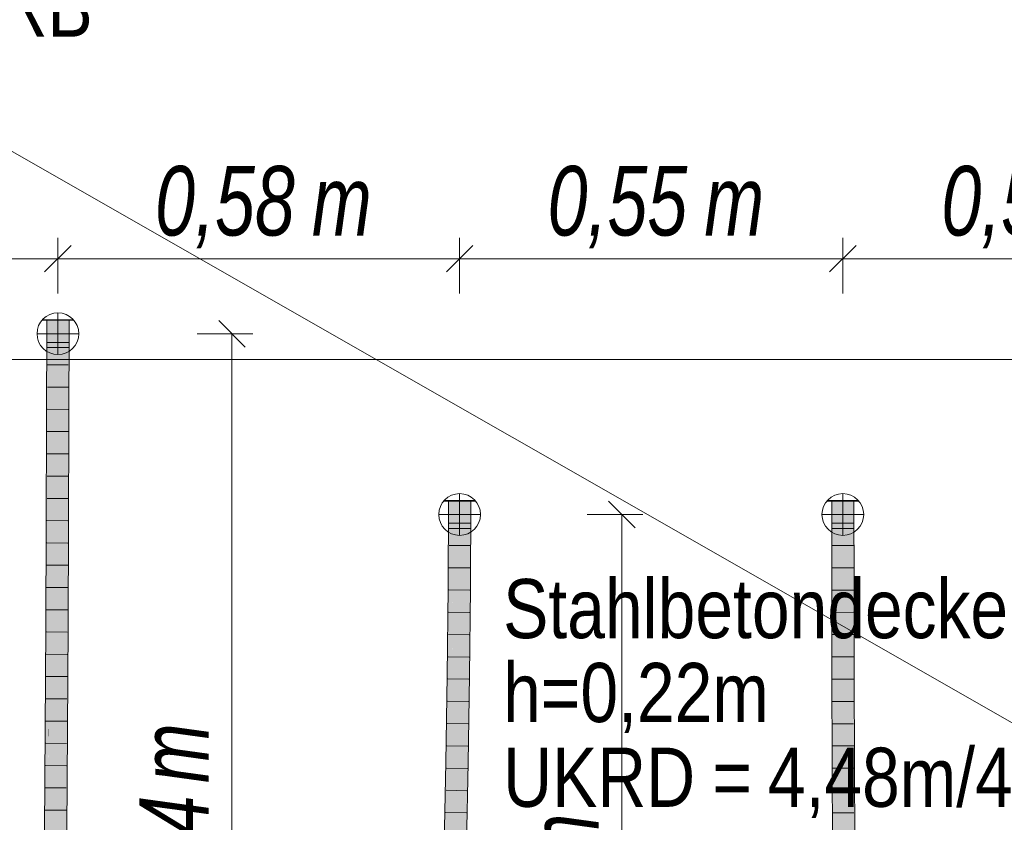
# Model space of a CAD drawing. Extents: x -620 to 300, y 62 to 1162.
# Tile 136 of 256: x -26 to 2, y 852 to 875. Entities that reach past the tile are written whole.
import ezdxf
from ezdxf.lldxf.tags import DXFTag

# ---------------------------------------------------------------- set-up
doc = ezdxf.new("R2010")
doc.units = 0
doc.layers.get('0').update_dxf_attribs({"lineweight": 13})
for name, color, linetype, lineweight, true_color in [('30 -34 Innenwände- 11 Durchbruch', 4, 'Continuous', 9, 0x00ffff), ('70 -72 Beschriftung- 1 Beschriftung allgemein', 7, 'Continuous', 9, 0xff6633), ('E_Aussparung Bemaßung', 5, 'Continuous', 9, 0x0000ff), ('E_Leerrohr 25', 7, 'Continuous', 5, 0xff8000), ('E_Leerrohr 25-Shading', 7, 'Continuous', 9, 0xff8000), ('E_Leerrohr 32', 7, 'Continuous', 9, 0x00b300), ('E_Leerrohr 32-Shading', 7, 'Continuous', 9, 0x00b300), ('E_Leerrohrdose 32', 7, 'Continuous', 9, 0x99ff99)]:
    doc.layers.add(name, color=color, linetype=linetype, lineweight=lineweight, true_color=true_color)
doc.layers.add('70 -71 Achsen- 1 Gebäudeachsen', color=7, linetype='STRICHPUNKT2-A06G94XR8I', lineweight=18)
doc.styles.get("Standard").update_dxf_attribs({"font": 'ARIALN.TTF'})
tags = doc.linetypes.add('fein_strichliert-A06G94XS8I', pattern=[4, 1, -2, 1]).pattern_tags.tags
tags[8:9] = [DXFTag(74, 4), DXFTag(75, 0), DXFTag(340, '0'), DXFTag(46, 0.0), DXFTag(50, 0.0), DXFTag(44, 0.0), DXFTag(45, 0.0)]
tags[6:7] = [DXFTag(74, 4), DXFTag(75, 0), DXFTag(340, '0'), DXFTag(46, 0.0), DXFTag(50, 0.0), DXFTag(44, 0.0), DXFTag(45, 0.0)]
tags[4:5] = [DXFTag(74, 4), DXFTag(75, 0), DXFTag(340, '0'), DXFTag(46, 0.0), DXFTag(50, 0.0), DXFTag(44, 0.0), DXFTag(45, 0.0)]
tags = doc.linetypes.add('STRICHPUNKT2', pattern=[12.7, 6.35, -3.175, 0, -3.175]).pattern_tags.tags
tags[10:11] = [DXFTag(74, 4), DXFTag(75, 0), DXFTag(340, '0'), DXFTag(46, 0.0), DXFTag(50, 0.0), DXFTag(44, 0.0), DXFTag(45, 0.0)]
tags[8:9] = [DXFTag(74, 4), DXFTag(75, 0), DXFTag(340, '0'), DXFTag(46, 0.0), DXFTag(50, 0.0), DXFTag(44, 0.0), DXFTag(45, 0.0)]
tags[6:7] = [DXFTag(74, 4), DXFTag(75, 0), DXFTag(340, '0'), DXFTag(46, 0.0), DXFTag(50, 0.0), DXFTag(44, 0.0), DXFTag(45, 0.0)]
tags[4:5] = [DXFTag(74, 4), DXFTag(75, 0), DXFTag(340, '0'), DXFTag(46, 0.0), DXFTag(50, 0.0), DXFTag(44, 0.0), DXFTag(45, 0.0)]
tags = doc.linetypes.add('STRICHPUNKT2-A06G94XR8I', pattern=[12.7, 6.35, -3.175, 0, -3.175]).pattern_tags.tags
tags[10:11] = [DXFTag(74, 4), DXFTag(75, 0), DXFTag(340, '0'), DXFTag(46, 0.0), DXFTag(50, 0.0), DXFTag(44, 0.0), DXFTag(45, 0.0)]
tags[8:9] = [DXFTag(74, 4), DXFTag(75, 0), DXFTag(340, '0'), DXFTag(46, 0.0), DXFTag(50, 0.0), DXFTag(44, 0.0), DXFTag(45, 0.0)]
tags[6:7] = [DXFTag(74, 4), DXFTag(75, 0), DXFTag(340, '0'), DXFTag(46, 0.0), DXFTag(50, 0.0), DXFTag(44, 0.0), DXFTag(45, 0.0)]
tags[4:5] = [DXFTag(74, 4), DXFTag(75, 0), DXFTag(340, '0'), DXFTag(46, 0.0), DXFTag(50, 0.0), DXFTag(44, 0.0), DXFTag(45, 0.0)]

# ---------------------------------------------------------------- blocks, each defined once
blk = doc.blocks.new('Shading-A06G94W78I', base_point=(-24.837, 833.786))
at = {"layer": 'E_Leerrohr 32-Shading', "color": 83, "true_color": 0x7fbd7f}
for points in [[(-25.208, 866.086), (-25.301, 866.086), (-25.211, 863.15), (-25.305, 863.15)], [(-24.661, 866.086), (-24.755, 866.086), (-24.667, 863.148), (-24.759, 863.149)], [(-24.665, 863.148), (-24.661, 866.086), (-24.667, 863.148)], [(-25.211, 863.15), (-25.305, 863.15), (-25.222, 860.214), (-25.315, 860.214)], [(-25.221, 860.214), (-25.211, 863.15), (-25.222, 860.214)], [(-24.667, 863.148), (-24.759, 863.149), (-24.684, 860.212), (-24.768, 860.212)], [(-24.675, 860.212), (-24.665, 863.148), (-24.684, 860.212), (-24.667, 863.148)], [(-25.222, 860.214), (-25.315, 860.214), (-25.239, 857.278), (-25.329, 857.278)], [(-25.236, 857.278), (-25.221, 860.214), (-25.239, 857.278), (-25.222, 860.214)], [(-24.684, 860.212), (-24.768, 860.212), (-24.709, 857.275), (-24.783, 857.275)], [(-24.689, 857.275), (-24.675, 860.212), (-24.709, 857.275), (-24.684, 860.212)], [(-25.239, 857.278), (-25.329, 857.278), (-25.261, 854.342), (-25.348, 854.343)], [(-25.261, 854.342), (-25.257, 854.342), (-25.239, 857.278), (-25.237, 857.278)], [(-25.257, 854.342), (-25.254, 854.342), (-25.237, 857.278), (-25.236, 857.278)], [(-24.709, 857.275), (-24.783, 857.275), (-24.741, 854.338), (-24.802, 854.339)], [(-24.708, 854.338), (-24.689, 857.275), (-24.741, 854.338), (-24.709, 857.275)], [(-25.369, 851.406), (-25.263, 854.066), (-25.348, 854.343), (-25.261, 854.342)], [(-25.263, 854.066), (-25.255, 854.282), (-25.261, 854.342), (-25.254, 854.342)], [(-24.746, 853.924), (-24.741, 854.338), (-24.805, 853.924), (-24.802, 854.339)], [(-24.711, 853.924), (-24.708, 854.338), (-24.746, 853.924), (-24.741, 854.338)], [(-25.29, 851.406), (-25.276, 852.507), (-25.369, 851.406), (-25.263, 854.066)], [(-25.275, 851.406), (-25.255, 854.282), (-25.29, 851.406)], [(-25.276, 852.507), (-25.255, 854.282), (-25.263, 854.066)], [(-24.777, 851.402), (-24.746, 853.924), (-24.823, 851.402), (-24.805, 853.924)], [(-24.777, 851.402), (-24.729, 851.402), (-24.746, 853.924), (-24.711, 853.924)]]:
    blk.add_solid(points, dxfattribs=at)
at = {"layer": 'E_Leerrohr 32-Shading', "color": 83, "true_color": 0x7fd57f}
for points in [[(-25.165, 866.086), (-25.208, 866.086), (-25.19, 863.15), (-25.211, 863.15)], [(-25.165, 866.086), (-25.19, 863.15), (-25.155, 866.086), (-25.181, 863.15)], [(-25.181, 863.15), (-25.109, 863.149), (-25.155, 866.086), (-25.108, 866.086)], [(-25.109, 863.149), (-25.053, 863.149), (-25.108, 866.086), (-25.05, 866.086)], [(-24.985, 863.149), (-24.981, 866.086), (-25.053, 863.149), (-25.05, 866.086)], [(-24.981, 866.086), (-24.985, 863.149), (-24.982, 863.149)], [(-24.979, 863.149), (-24.981, 866.086), (-24.982, 863.149)], [(-24.979, 863.149), (-24.814, 863.149), (-24.981, 866.086), (-24.815, 866.086)], [(-24.814, 863.149), (-24.759, 863.149), (-24.815, 866.086), (-24.755, 866.086)], [(-25.213, 860.214), (-25.19, 863.15), (-25.221, 860.214), (-25.205, 863.15)], [(-25.205, 863.15), (-25.211, 863.15), (-25.221, 860.214)], [(-25.187, 863.15), (-25.19, 863.15), (-25.21, 860.214), (-25.213, 860.214)], [(-25.181, 863.15), (-25.187, 863.15), (-25.206, 860.214), (-25.21, 860.214)], [(-25.206, 860.214), (-25.112, 860.213), (-25.181, 863.15), (-25.109, 863.149)], [(-25.112, 860.213), (-25.06, 860.213), (-25.109, 863.149), (-25.053, 863.149)], [(-25.06, 860.213), (-25.032, 860.213), (-25.053, 863.149), (-25.022, 863.149)], [(-25.032, 860.213), (-24.995, 860.213), (-25.022, 863.149), (-24.985, 863.149)], [(-24.985, 863.149), (-24.995, 860.213), (-24.991, 860.213)], [(-24.985, 860.213), (-24.982, 863.149), (-24.991, 860.213), (-24.985, 863.149)], [(-24.972, 860.213), (-24.979, 863.149), (-24.985, 860.213), (-24.982, 863.149)], [(-24.972, 860.213), (-24.812, 860.212), (-24.979, 863.149), (-24.814, 863.149)], [(-24.812, 860.212), (-24.768, 860.212), (-24.814, 863.149), (-24.759, 863.149)], [(-25.21, 860.214), (-25.213, 860.214), (-25.233, 857.278), (-25.236, 857.278)], [(-25.213, 860.214), (-25.221, 860.214), (-25.236, 857.278)], [(-25.206, 860.214), (-25.21, 860.214), (-25.23, 857.278), (-25.233, 857.278)], [(-25.23, 857.278), (-25.116, 857.277), (-25.206, 860.214), (-25.112, 860.213)], [(-25.116, 857.277), (-25.069, 857.277), (-25.112, 860.213), (-25.06, 860.213)], [(-25.069, 857.277), (-25.044, 857.277), (-25.06, 860.213), (-25.032, 860.213)], [(-25.032, 860.213), (-25.044, 857.277), (-25.012, 860.213), (-25.027, 857.277)], [(-25.027, 857.277), (-25.009, 857.277), (-25.012, 860.213), (-24.995, 860.213)], [(-24.995, 860.213), (-25.009, 857.277), (-25.007, 857.277)], [(-25.001, 857.277), (-24.991, 860.213), (-25.007, 857.277), (-24.995, 860.213)], [(-24.99, 857.277), (-24.985, 860.213), (-25.001, 857.277), (-24.991, 860.213)], [(-24.961, 857.276), (-24.972, 860.213), (-24.99, 857.277), (-24.985, 860.213)], [(-24.961, 857.276), (-24.809, 857.276), (-24.972, 860.213), (-24.812, 860.212)], [(-24.809, 857.276), (-24.783, 857.275), (-24.812, 860.212), (-24.768, 860.212)], [(-25.253, 854.342), (-25.23, 857.278), (-25.254, 854.342), (-25.233, 857.278)], [(-25.233, 857.278), (-25.236, 857.278), (-25.254, 854.342)], [(-25.122, 854.341), (-25.116, 857.277), (-25.253, 854.342), (-25.23, 857.278)], [(-25.08, 854.341), (-25.069, 857.277), (-25.122, 854.341), (-25.116, 857.277)], [(-25.08, 854.341), (-25.058, 854.341), (-25.069, 857.277), (-25.044, 857.277)], [(-25.044, 857.277), (-25.058, 854.341), (-25.027, 857.277), (-25.043, 854.341)], [(-25.027, 857.277), (-25.043, 854.341), (-25.016, 857.277), (-25.034, 854.34)], [(-25.034, 854.34), (-25.028, 854.34), (-25.016, 857.277), (-25.009, 857.277)], [(-25.009, 857.277), (-25.028, 854.34), (-25.026, 854.34)], [(-25.021, 854.34), (-25.007, 857.277), (-25.026, 854.34), (-25.009, 857.277)], [(-25.012, 854.34), (-25.001, 857.277), (-25.021, 854.34), (-25.007, 857.277)], [(-24.995, 854.34), (-24.99, 857.277), (-25.012, 854.34), (-25.001, 857.277)], [(-24.948, 854.34), (-24.961, 857.276), (-24.995, 854.34), (-24.99, 857.277)], [(-24.802, 854.339), (-24.783, 857.275), (-24.948, 854.34), (-24.961, 857.276)], [(-25.254, 854.342), (-25.255, 854.282), (-25.253, 854.342), (-25.253, 854.259)], [(-25.253, 854.259), (-25.127, 852.013), (-25.253, 854.342), (-25.122, 854.341)], [(-25.127, 852.013), (-25.092, 851.404), (-25.122, 854.341), (-25.08, 854.341)], [(-25.092, 851.404), (-25.074, 851.404), (-25.08, 854.341), (-25.058, 854.341)], [(-25.058, 854.341), (-25.074, 851.404), (-25.043, 854.341), (-25.061, 851.404)], [(-25.043, 854.341), (-25.061, 851.404), (-25.034, 854.34), (-25.054, 851.404)], [(-25.054, 851.404), (-25.049, 851.404), (-25.034, 854.34), (-25.028, 854.34)], [(-25.026, 854.34), (-25.028, 854.34), (-25.044, 851.404), (-25.049, 851.404)], [(-25.036, 851.404), (-25.021, 854.34), (-25.044, 851.404), (-25.026, 854.34)], [(-25.024, 851.404), (-25.012, 854.34), (-25.036, 851.404), (-25.021, 854.34)], [(-25.001, 851.404), (-24.995, 854.34), (-25.024, 851.404), (-25.012, 854.34)], [(-24.934, 851.403), (-24.948, 854.34), (-25.001, 851.404), (-24.995, 854.34)], [(-24.823, 851.402), (-24.802, 854.339), (-24.934, 851.403), (-24.948, 854.34)], [(-25.255, 854.282), (-25.275, 851.406), (-25.24, 851.406)], [(-25.255, 854.282), (-25.254, 854.166), (-25.253, 854.259)], [(-25.254, 854.166), (-25.127, 852.013), (-25.253, 854.259)], [(-25.254, 854.166), (-25.24, 851.406), (-25.127, 852.013), (-25.128, 851.405)], [(-25.128, 851.405), (-25.092, 851.404), (-25.127, 852.013)]]:
    blk.add_solid(points, dxfattribs=at)
blk = doc.blocks.new('Shading-A06G94W98I', base_point=(-25.301, 865.297))
at = {"layer": 'E_Leerrohr 25-Shading', "color": 43, "true_color": 0xd7ab7f}
for points in [[(-25.431, 866.086), (-25.3, 866.086), (-25.431, 866.097), (-25.3, 866.097)], [(-24.663, 866.086), (-24.531, 866.086), (-24.663, 866.097), (-24.531, 866.097)]]:
    blk.add_solid(points, dxfattribs=at)
at = {"layer": 'E_Leerrohr 25-Shading', "color": 31, "true_color": 0xecb67f}
for points in [[(-25.301, 865.297), (-24.981, 865.297), (-25.301, 866.086), (-24.981, 866.086)], [(-24.981, 865.297), (-24.661, 865.297), (-24.981, 866.086), (-24.661, 866.086)]]:
    blk.add_solid(points, dxfattribs=at)
at = {"layer": 'E_Leerrohr 25-Shading', "color": 31, "true_color": 0xfabd7f}
for points in [[(-25.3, 866.097), (-25.3, 866.086), (-25.073, 866.097), (-25.073, 866.086)], [(-25.073, 866.086), (-24.981, 866.086), (-25.073, 866.097), (-24.981, 866.097)], [(-24.981, 866.086), (-24.663, 866.086), (-24.981, 866.097), (-24.663, 866.097)]]:
    blk.add_solid(points, dxfattribs=at)
blk = doc.blocks.new('Shading-A06G94WZ8I', base_point=(-2.405, 830.804))
at = {"layer": 'E_Leerrohr 32-Shading', "color": 83, "true_color": 0x7fbd7f}
for points in [[(-2.749, 860.891), (-2.747, 858.384), (-2.746, 858.384)], [(-2.653, 858.384), (-2.655, 860.891), (-2.746, 858.384), (-2.749, 860.891)], [(-2.201, 860.891), (-2.202, 860.891), (-2.201, 858.384)], [(-2.201, 860.891), (-2.201, 858.384), (-2.198, 860.891), (-2.198, 858.384)], [(-2.198, 858.384), (-2.162, 858.384), (-2.198, 860.891), (-2.165, 860.891)], [(-2.162, 858.384), (-2.107, 858.385), (-2.165, 860.891), (-2.109, 860.891)], [(-2.746, 858.384), (-2.747, 858.384), (-2.738, 855.876), (-2.743, 855.876)], [(-2.649, 855.876), (-2.653, 858.384), (-2.738, 855.876), (-2.746, 858.384)], [(-2.198, 858.384), (-2.201, 858.384), (-2.195, 855.877), (-2.196, 855.877)], [(-2.155, 855.877), (-2.162, 858.384), (-2.195, 855.877), (-2.198, 858.384)], [(-2.103, 855.878), (-2.107, 858.385), (-2.155, 855.877), (-2.162, 858.384)], [(-2.738, 855.876), (-2.743, 855.876), (-2.727, 853.369), (-2.736, 853.369)], [(-2.642, 853.369), (-2.649, 855.876), (-2.727, 853.369), (-2.738, 855.876)], [(-2.195, 855.877), (-2.196, 855.877), (-2.189, 853.37), (-2.19, 853.37)], [(-2.144, 853.37), (-2.155, 855.877), (-2.189, 853.37), (-2.195, 855.877)], [(-2.096, 853.371), (-2.103, 855.878), (-2.144, 853.37), (-2.155, 855.877)], [(-2.727, 853.369), (-2.736, 853.369), (-2.713, 850.861), (-2.728, 850.861)], [(-2.634, 850.862), (-2.642, 853.369), (-2.713, 850.861), (-2.727, 853.369)], [(-2.144, 853.37), (-2.19, 853.37), (-2.13, 850.863), (-2.182, 850.863)], [(-2.088, 850.863), (-2.096, 853.371), (-2.13, 850.863), (-2.144, 853.37)]]:
    blk.add_solid(points, dxfattribs=at)
at = {"layer": 'E_Leerrohr 32-Shading', "color": 83, "true_color": 0x7fd57f}
for points in [[(-2.645, 860.891), (-2.655, 860.891), (-2.637, 858.384), (-2.653, 858.384)], [(-2.613, 858.384), (-2.618, 860.891), (-2.637, 858.384), (-2.645, 860.891)], [(-2.58, 858.384), (-2.581, 860.891), (-2.613, 858.384), (-2.618, 860.891)], [(-2.428, 858.384), (-2.429, 860.891), (-2.58, 858.384), (-2.581, 860.891)], [(-2.372, 860.891), (-2.429, 860.891), (-2.372, 858.384), (-2.427, 858.384)], [(-2.427, 858.384), (-2.429, 860.891), (-2.428, 858.384)], [(-2.201, 858.384), (-2.202, 860.891), (-2.372, 858.384), (-2.372, 860.891)], [(-2.63, 855.876), (-2.637, 858.384), (-2.644, 855.876), (-2.653, 858.384)], [(-2.653, 858.384), (-2.649, 855.876), (-2.644, 855.876)], [(-2.609, 855.876), (-2.613, 858.384), (-2.63, 855.876), (-2.637, 858.384)], [(-2.579, 855.877), (-2.58, 858.384), (-2.609, 855.876), (-2.613, 858.384)], [(-2.579, 855.877), (-2.433, 855.877), (-2.58, 858.384), (-2.43, 858.384)], [(-2.433, 855.877), (-2.427, 855.877), (-2.43, 858.384), (-2.428, 858.384)], [(-2.423, 855.877), (-2.427, 858.384), (-2.427, 855.877), (-2.428, 858.384)], [(-2.372, 858.384), (-2.427, 858.384), (-2.37, 855.877), (-2.423, 855.877)], [(-2.37, 855.877), (-2.296, 855.877), (-2.372, 858.384), (-2.293, 858.384)], [(-2.293, 858.384), (-2.296, 855.877), (-2.201, 858.384), (-2.2, 855.877)], [(-2.2, 855.877), (-2.196, 855.877), (-2.201, 858.384)], [(-2.644, 855.876), (-2.649, 855.876), (-2.636, 853.369), (-2.642, 853.369)], [(-2.624, 853.369), (-2.63, 855.876), (-2.636, 853.369), (-2.644, 855.876)], [(-2.605, 853.369), (-2.609, 855.876), (-2.624, 853.369), (-2.63, 855.876)], [(-2.578, 853.369), (-2.579, 855.877), (-2.605, 853.369), (-2.609, 855.876)], [(-2.578, 853.369), (-2.437, 853.37), (-2.579, 855.877), (-2.433, 855.877)], [(-2.437, 853.37), (-2.425, 853.37), (-2.433, 855.877), (-2.427, 855.877)], [(-2.416, 853.37), (-2.423, 855.877), (-2.425, 853.37), (-2.427, 855.877)], [(-2.37, 855.877), (-2.423, 855.877), (-2.368, 853.37), (-2.416, 853.37)], [(-2.368, 853.37), (-2.301, 853.37), (-2.37, 855.877), (-2.296, 855.877)], [(-2.296, 855.877), (-2.301, 853.37), (-2.2, 855.877), (-2.199, 853.37)], [(-2.199, 853.37), (-2.19, 853.37), (-2.2, 855.877), (-2.196, 855.877)], [(-2.627, 850.862), (-2.636, 853.369), (-2.633, 850.862), (-2.642, 853.369)], [(-2.642, 853.369), (-2.634, 850.862), (-2.633, 850.862)], [(-2.617, 850.862), (-2.624, 853.369), (-2.627, 850.862), (-2.636, 853.369)], [(-2.601, 850.862), (-2.605, 853.369), (-2.617, 850.862), (-2.624, 853.369)], [(-2.578, 850.862), (-2.578, 853.369), (-2.601, 850.862), (-2.605, 853.369)], [(-2.578, 850.862), (-2.443, 850.862), (-2.578, 853.369), (-2.437, 853.37)], [(-2.443, 850.862), (-2.422, 850.862), (-2.437, 853.37), (-2.425, 853.37)], [(-2.408, 850.862), (-2.416, 853.37), (-2.422, 850.862), (-2.425, 853.37)], [(-2.368, 853.37), (-2.416, 853.37), (-2.366, 850.862), (-2.408, 850.862)], [(-2.366, 850.862), (-2.307, 850.863), (-2.368, 853.37), (-2.301, 853.37)], [(-2.307, 850.863), (-2.182, 850.863), (-2.301, 853.37), (-2.19, 853.37)]]:
    blk.add_solid(points, dxfattribs=at)
blk = doc.blocks.new('Shading-A06G94X18I', base_point=(-2.644, 860.103))
at = {"layer": 'E_Leerrohr 25-Shading', "color": 43, "true_color": 0xd7ab7f}
for points in [[(-2.879, 860.891), (-2.747, 860.891), (-2.879, 860.903), (-2.747, 860.903)], [(-2.11, 860.903), (-2.11, 860.891), (-2.058, 860.903), (-2.058, 860.891)], [(-2.058, 860.891), (-1.979, 860.891), (-2.058, 860.903), (-1.979, 860.903)]]:
    blk.add_solid(points, dxfattribs=at)
at = {"layer": 'E_Leerrohr 25-Shading', "color": 31, "true_color": 0xecb67f}
for points in [[(-2.749, 860.891), (-2.749, 860.103), (-2.644, 860.891), (-2.644, 860.103)], [(-2.644, 860.103), (-2.429, 860.103), (-2.644, 860.891), (-2.429, 860.891)], [(-2.429, 860.103), (-2.109, 860.103), (-2.429, 860.891), (-2.109, 860.891)]]:
    blk.add_solid(points, dxfattribs=at)
at = {"layer": 'E_Leerrohr 25-Shading', "color": 31, "true_color": 0xfabd7f}
for points in [[(-2.58, 860.903), (-2.747, 860.903), (-2.58, 860.891), (-2.747, 860.891)], [(-2.553, 860.891), (-2.553, 860.903), (-2.58, 860.891), (-2.58, 860.903)], [(-2.52, 860.903), (-2.553, 860.903), (-2.52, 860.891), (-2.553, 860.891)], [(-2.52, 860.891), (-2.429, 860.891), (-2.52, 860.903), (-2.429, 860.903)], [(-2.429, 860.891), (-2.11, 860.891), (-2.429, 860.903), (-2.11, 860.903)]]:
    blk.add_solid(points, dxfattribs=at)
blk = doc.blocks.new('Shading-A06G94X58I', base_point=(-13.565, 860.891))
at = {"layer": 'E_Leerrohr 25-Shading', "color": 43, "true_color": 0xd7ab7f}
for points in [[(-13.889, 860.903), (-13.889, 860.891), (-13.763, 860.903), (-13.763, 860.891)], [(-13.763, 860.891), (-13.757, 860.891), (-13.763, 860.903), (-13.757, 860.903)], [(-13.12, 860.903), (-13.12, 860.891), (-13.076, 860.903), (-13.076, 860.891)], [(-13.076, 860.891), (-12.989, 860.891), (-13.076, 860.903), (-12.989, 860.903)]]:
    blk.add_solid(points, dxfattribs=at)
at = {"layer": 'E_Leerrohr 25-Shading', "color": 31, "true_color": 0xecb67f}
for points in [[(-13.565, 860.891), (-13.759, 860.891), (-13.567, 860.103), (-13.759, 860.103)], [(-13.546, 860.891), (-13.565, 860.891), (-13.547, 860.103), (-13.567, 860.103)], [(-13.546, 860.891), (-13.547, 860.103), (-13.492, 860.891), (-13.495, 860.103)], [(-13.495, 860.103), (-13.439, 860.103), (-13.492, 860.891), (-13.439, 860.891)], [(-13.439, 860.891), (-13.439, 860.103), (-13.179, 860.891), (-13.177, 860.103)], [(-13.177, 860.103), (-13.119, 860.103), (-13.179, 860.891), (-13.119, 860.891)]]:
    blk.add_solid(points, dxfattribs=at)
at = {"layer": 'E_Leerrohr 25-Shading', "color": 31, "true_color": 0xfabd7f}
for points in [[(-13.687, 860.903), (-13.757, 860.903), (-13.687, 860.891), (-13.757, 860.891)], [(-13.62, 860.903), (-13.687, 860.903), (-13.62, 860.891), (-13.687, 860.891)], [(-13.53, 860.891), (-13.53, 860.903), (-13.62, 860.891), (-13.62, 860.903)], [(-13.53, 860.891), (-13.439, 860.891), (-13.53, 860.903), (-13.439, 860.903)], [(-13.439, 860.891), (-13.12, 860.891), (-13.439, 860.903), (-13.12, 860.903)]]:
    blk.add_solid(points, dxfattribs=at)
blk = doc.blocks.new('Shading-A06G94X78I', base_point=(-13.77, 845.852))
at = {"layer": 'E_Leerrohr 32-Shading', "color": 83, "true_color": 0x7fbd7f}
for points in [[(-13.665, 860.891), (-13.759, 860.891), (-13.674, 858.386), (-13.768, 858.386)], [(-13.136, 860.891), (-13.212, 860.891), (-13.146, 858.382), (-13.222, 858.383)], [(-13.146, 858.382), (-13.135, 858.382), (-13.136, 860.891), (-13.119, 860.891)], [(-13.135, 858.382), (-13.128, 858.382), (-13.119, 860.891)], [(-13.674, 858.386), (-13.768, 858.386), (-13.704, 855.88), (-13.794, 855.881)], [(-13.7, 855.88), (-13.674, 858.386), (-13.704, 855.88)], [(-13.168, 856.529), (-13.146, 858.382), (-13.248, 855.874), (-13.222, 858.383)], [(-13.175, 855.873), (-13.154, 855.873), (-13.135, 858.382), (-13.128, 858.382)], [(-13.175, 855.873), (-13.135, 858.382), (-13.168, 856.529)], [(-13.135, 858.382), (-13.146, 858.382), (-13.168, 856.529)], [(-13.168, 856.529), (-13.248, 855.874), (-13.179, 855.873)], [(-13.175, 855.873), (-13.168, 856.529), (-13.179, 855.873)], [(-13.704, 855.88), (-13.794, 855.881), (-13.749, 853.374), (-13.833, 853.376)], [(-13.749, 853.374), (-13.743, 853.374), (-13.704, 855.88), (-13.7, 855.88)], [(-13.743, 853.374), (-13.74, 853.374), (-13.7, 855.88)], [(-13.179, 855.873), (-13.248, 855.874), (-13.247, 853.365), (-13.287, 853.366)], [(-13.221, 853.365), (-13.175, 855.873), (-13.247, 853.365), (-13.179, 855.873)], [(-13.194, 853.364), (-13.154, 855.873), (-13.221, 853.365), (-13.175, 855.873)], [(-13.749, 853.374), (-13.833, 853.376), (-13.807, 850.868), (-13.883, 850.87)], [(-13.789, 850.868), (-13.74, 853.374), (-13.807, 850.868), (-13.749, 853.374)], [(-13.247, 853.365), (-13.287, 853.366), (-13.331, 850.858), (-13.337, 850.858)], [(-13.303, 850.858), (-13.247, 853.365), (-13.252, 853.199)], [(-13.303, 850.858), (-13.279, 850.857), (-13.247, 853.365), (-13.221, 853.365)], [(-13.243, 850.857), (-13.194, 853.364), (-13.279, 850.857), (-13.221, 853.365)], [(-13.331, 850.858), (-13.303, 850.858), (-13.252, 853.199)]]:
    blk.add_solid(points, dxfattribs=at)
at = {"layer": 'E_Leerrohr 32-Shading', "color": 83, "true_color": 0x7fd57f}
for points in [[(-13.622, 860.891), (-13.665, 860.891), (-13.631, 858.385), (-13.674, 858.386)], [(-13.631, 858.385), (-13.548, 858.385), (-13.622, 860.891), (-13.53, 860.891)], [(-13.53, 860.891), (-13.548, 858.385), (-13.464, 860.891), (-13.488, 858.384)], [(-13.488, 858.384), (-13.448, 858.384), (-13.464, 860.891), (-13.439, 860.891)], [(-13.439, 860.891), (-13.448, 858.384), (-13.441, 858.384)], [(-13.432, 858.384), (-13.439, 860.891), (-13.441, 858.384)], [(-13.222, 858.383), (-13.212, 860.891), (-13.432, 858.384), (-13.439, 860.891)], [(-13.7, 855.88), (-13.678, 856.365), (-13.674, 858.386), (-13.634, 858.385)], [(-13.678, 856.365), (-13.64, 857.18), (-13.634, 858.385), (-13.631, 858.385)], [(-13.649, 855.879), (-13.574, 855.878), (-13.631, 858.385), (-13.548, 858.385)], [(-13.548, 858.385), (-13.574, 855.878), (-13.488, 858.384), (-13.521, 855.878)], [(-13.488, 858.384), (-13.521, 855.878), (-13.448, 858.384), (-13.486, 855.877)], [(-13.486, 855.877), (-13.474, 855.877), (-13.448, 858.384)], [(-13.441, 858.384), (-13.448, 858.384), (-13.449, 855.877), (-13.474, 855.877)], [(-13.413, 855.876), (-13.432, 858.384), (-13.449, 855.877), (-13.441, 858.384)], [(-13.248, 855.874), (-13.222, 858.383), (-13.413, 855.876), (-13.432, 858.384)], [(-13.672, 855.88), (-13.64, 857.18), (-13.688, 855.88), (-13.678, 856.365)], [(-13.649, 855.879), (-13.64, 857.18), (-13.672, 855.88)], [(-13.678, 856.365), (-13.7, 855.88), (-13.688, 855.88)], [(-13.732, 853.374), (-13.672, 855.88), (-13.74, 853.374), (-13.688, 855.88)], [(-13.688, 855.88), (-13.7, 855.88), (-13.74, 853.374)], [(-13.674, 853.373), (-13.649, 855.879), (-13.732, 853.374), (-13.672, 855.88)], [(-13.674, 853.373), (-13.607, 853.372), (-13.649, 855.879), (-13.574, 855.878)], [(-13.574, 855.878), (-13.607, 853.372), (-13.521, 855.878), (-13.56, 853.371)], [(-13.521, 855.878), (-13.56, 853.371), (-13.486, 855.877), (-13.53, 853.37)], [(-13.53, 853.37), (-13.514, 853.37), (-13.486, 855.877), (-13.474, 855.877)], [(-13.474, 855.877), (-13.514, 853.37), (-13.507, 853.37)], [(-13.46, 853.369), (-13.449, 855.877), (-13.507, 853.37), (-13.474, 855.877)], [(-13.385, 853.368), (-13.413, 855.876), (-13.46, 853.369), (-13.449, 855.877)], [(-13.287, 853.366), (-13.248, 855.874), (-13.385, 853.368), (-13.413, 855.876)], [(-13.703, 850.866), (-13.674, 853.373), (-13.789, 850.868), (-13.732, 853.374)], [(-13.732, 853.374), (-13.74, 853.374), (-13.789, 850.868)], [(-13.703, 850.866), (-13.645, 850.865), (-13.674, 853.373), (-13.607, 853.372)], [(-13.607, 853.372), (-13.645, 850.865), (-13.56, 853.371), (-13.605, 850.864)], [(-13.56, 853.371), (-13.605, 850.864), (-13.53, 853.37), (-13.58, 850.864)], [(-13.53, 853.37), (-13.58, 850.864), (-13.514, 853.37), (-13.566, 850.863)], [(-13.566, 850.863), (-13.563, 850.863), (-13.514, 853.37)], [(-13.46, 853.369), (-13.514, 853.37), (-13.475, 850.861), (-13.563, 850.863)], [(-13.35, 850.859), (-13.385, 853.368), (-13.475, 850.861), (-13.46, 853.369)], [(-13.337, 850.858), (-13.287, 853.366), (-13.35, 850.859), (-13.385, 853.368)]]:
    blk.add_solid(points, dxfattribs=at)
blk = doc.blocks.new('Referenz-A06G94XT8I')
at = {"layer": '70 -71 Achsen- 1 Gebäudeachsen', "color": 0, "linetype": 'STRICHPUNKT2-A06G94XR8I', "lineweight": -2, "ltscale": 0.13}
blk.add_line((-538.631, 864.953), (76.501, 864.953), dxfattribs=at)
at = {"layer": '70 -72 Beschriftung- 1 Beschriftung allgemein', "color": 0, "linetype": 'fein_strichliert-A06G94XS8I', "lineweight": -2, "ltscale": 0.13}
blk.add_line((41.904, 831.953), (-45.58, 881.953), dxfattribs=at)
at = {"layer": '30 -34 Innenwände- 11 Durchbruch', "color": 0, "linetype": 'Continuous', "lineweight": -2, "ltscale": 0.13, "insert": (-31.125, 875.934), "char_height": 1.7, "attachment_point": 1}
blk.add_mtext('{\\fArial Narrow;ü.OKRB}', dxfattribs=at)
at = {"layer": '70 -72 Beschriftung- 1 Beschriftung allgemein', "color": 0, "linetype": 'Continuous', "lineweight": -2, "ltscale": 0.13, "char_height": 1.7, "attachment_point": 1}
for s, insert in [('{\\fArial Narrow;Stahlbetondeckenfeld}', (-12.188, 858.649)), ('{\\fArial Narrow;h=0,22m}', (-12.188, 856.238)), ('{\\fArial Narrow;UKRD}', (-12.188, 853.802)), ('{\\fArial Narrow;4,48m/4,48m}', (-4.583, 853.802)), ('{\\fArial Narrow;=}', (-6.177, 853.802))]:
    blk.add_mtext(s, dxfattribs=dict(at, insert=insert))
blk = doc.blocks.new('Enddeckel-A06G95058I')
at = {"color": 0, "linetype": 'ByBlock', "lineweight": -2, "ltscale": 0.13}
for p, q in [((-25.431, 866.098), (-25.431, 866.086)), ((-25.431, 866.098), (-25.168, 866.098)), ((-25.431, 866.086), (-25.168, 866.086)), ((-25.301, 866.086), (-25.301, 865.298)), ((-25.301, 866.086), (-25.114, 866.086)), ((-25.168, 866.098), (-24.795, 866.098)), ((-25.168, 866.086), (-24.795, 866.086)), ((-25.114, 866.086), (-24.849, 866.086)), ((-24.849, 866.086), (-24.661, 866.086)), ((-24.795, 866.098), (-24.531, 866.098)), ((-24.795, 866.086), (-24.531, 866.086)), ((-24.661, 865.298), (-24.661, 866.086)), ((-24.531, 866.086), (-24.531, 866.098)), ((-25.301, 865.298), (-25.114, 865.298)), ((-25.114, 865.298), (-24.849, 865.298)), ((-24.849, 865.298), (-24.661, 865.298))]:
    blk.add_line(p, q, dxfattribs=at)
at = {"color": 0, "linetype": 'STRICHPUNKT2', "lineweight": 5, "ltscale": 0.13}
blk.add_line((-24.981, 866.086), (-24.981, 865.298), dxfattribs=at)
blk = doc.blocks.new('Kreis-A06G95078I')
at = {"color": 0, "linetype": 'ByBlock', "lineweight": -2, "ltscale": 0.13}
blk.add_circle((-24.981, 865.698), 0.6, dxfattribs=at)
blk = doc.blocks.new('Enddeckel-A06G950H8I')
at = {"color": 0, "linetype": 'ByBlock', "lineweight": -2, "ltscale": 0.13}
for p, q in [((-2.879, 860.903), (-2.879, 860.891)), ((-2.879, 860.903), (-2.615, 860.903)), ((-2.879, 860.891), (-2.615, 860.891)), ((-2.749, 860.891), (-2.749, 860.103)), ((-2.749, 860.891), (-2.561, 860.891)), ((-2.615, 860.903), (-2.242, 860.903)), ((-2.615, 860.891), (-2.242, 860.891)), ((-2.561, 860.891), (-2.296, 860.891)), ((-2.296, 860.891), (-2.109, 860.891)), ((-2.242, 860.903), (-1.979, 860.903)), ((-2.242, 860.891), (-1.979, 860.891)), ((-2.109, 860.103), (-2.109, 860.891)), ((-1.979, 860.891), (-1.979, 860.903)), ((-2.749, 860.103), (-2.561, 860.103)), ((-2.561, 860.103), (-2.296, 860.103)), ((-2.296, 860.103), (-2.109, 860.103))]:
    blk.add_line(p, q, dxfattribs=at)
at = {"color": 0, "linetype": 'STRICHPUNKT2', "lineweight": 5, "ltscale": 0.13}
blk.add_line((-2.429, 860.891), (-2.429, 860.103), dxfattribs=at)
blk = doc.blocks.new('Kreis-A06G950J8I')
at = {"color": 0, "linetype": 'ByBlock', "lineweight": -2, "ltscale": 0.13}
blk.add_circle((-2.429, 860.503), 0.6, dxfattribs=at)
blk = doc.blocks.new('Enddeckel-A06G950L8I')
at = {"color": 0, "linetype": 'ByBlock', "lineweight": -2, "ltscale": 0.13}
for p, q in [((-13.889, 860.903), (-13.889, 860.891)), ((-13.889, 860.903), (-13.625, 860.903)), ((-13.889, 860.891), (-13.625, 860.891)), ((-13.759, 860.891), (-13.759, 860.103)), ((-13.759, 860.891), (-13.571, 860.891)), ((-13.625, 860.903), (-13.252, 860.903)), ((-13.625, 860.891), (-13.252, 860.891)), ((-13.571, 860.891), (-13.306, 860.891)), ((-13.306, 860.891), (-13.119, 860.891)), ((-13.252, 860.903), (-12.989, 860.903)), ((-13.252, 860.891), (-12.989, 860.891)), ((-13.119, 860.103), (-13.119, 860.891)), ((-12.989, 860.891), (-12.989, 860.903)), ((-13.759, 860.103), (-13.571, 860.103)), ((-13.571, 860.103), (-13.306, 860.103)), ((-13.306, 860.103), (-13.119, 860.103))]:
    blk.add_line(p, q, dxfattribs=at)
at = {"color": 0, "linetype": 'STRICHPUNKT2', "lineweight": 5, "ltscale": 0.13}
blk.add_line((-13.439, 860.891), (-13.439, 860.103), dxfattribs=at)
blk = doc.blocks.new('Kreis-A06G950N8I')
at = {"color": 0, "linetype": 'ByBlock', "lineweight": -2, "ltscale": 0.13}
blk.add_circle((-13.439, 860.503), 0.6, dxfattribs=at)
blk = doc.blocks.new('Flexrohr-A06G95198I')
at = {"color": 0, "linetype": 'ByBlock', "lineweight": -2, "ltscale": 0.13}
for p, q in [((-25.301, 866.086), (-25.305, 863.15)), ((-25.301, 866.086), (-24.661, 866.086)), ((-24.661, 866.086), (-24.665, 863.148)), ((-25.283, 865.446), (-24.681, 865.445)), ((-25.284, 864.806), (-24.682, 864.805)), ((-25.284, 864.166), (-24.683, 864.165)), ((-25.285, 863.526), (-24.684, 863.525)), ((-25.305, 863.15), (-25.315, 860.214)), ((-24.665, 863.148), (-24.675, 860.212)), ((-25.287, 862.886), (-24.685, 862.885)), ((-25.289, 862.246), (-24.687, 862.245)), ((-25.291, 861.606), (-24.689, 861.605)), ((-25.293, 860.967), (-24.691, 860.964)), ((-25.295, 860.327), (-24.693, 860.324)), ((-25.315, 860.214), (-25.329, 857.278)), ((-24.675, 860.212), (-24.689, 857.275)), ((-25.298, 859.687), (-24.696, 859.684)), ((-25.301, 859.047), (-24.7, 859.044)), ((-25.304, 858.407), (-24.703, 858.404)), ((-25.308, 857.767), (-24.706, 857.764)), ((-25.329, 857.278), (-25.348, 854.343)), ((-24.689, 857.275), (-24.708, 854.338)), ((-25.311, 857.127), (-24.71, 857.124)), ((-25.315, 856.487), (-24.714, 856.484)), ((-25.319, 855.847), (-24.718, 855.844)), ((-25.323, 855.208), (-24.722, 855.204)), ((-25.348, 854.343), (-25.369, 851.406)), ((-25.327, 854.568), (-24.726, 854.564)), ((-24.708, 854.338), (-24.729, 851.402)), ((-25.332, 853.928), (-24.73, 853.924)), ((-25.336, 853.288), (-24.735, 853.284)), ((-25.341, 852.648), (-24.739, 852.644)), ((-25.345, 852.008), (-24.744, 852.004))]:
    blk.add_line(p, q, dxfattribs=at)
blk = doc.blocks.new('Flexrohr-A06G951B8I')
at = {"color": 0, "linetype": 'ByBlock', "lineweight": -2, "ltscale": 0.13}
for p, q in [((-13.759, 860.891), (-13.768, 858.386)), ((-13.759, 860.891), (-13.119, 860.891)), ((-13.119, 860.891), (-13.128, 858.382)), ((-13.742, 860.252), (-13.14, 860.251)), ((-13.744, 859.613), (-13.143, 859.61)), ((-13.747, 858.973), (-13.145, 858.97)), ((-13.768, 858.386), (-13.794, 855.881)), ((-13.749, 858.334), (-13.148, 858.329)), ((-13.128, 858.382), (-13.154, 855.873)), ((-13.756, 857.694), (-13.154, 857.689)), ((-13.763, 857.055), (-13.161, 857.048)), ((-13.769, 856.415), (-13.168, 856.408)), ((-13.794, 855.881), (-13.833, 853.376)), ((-13.777, 855.776), (-13.175, 855.768)), ((-13.154, 855.873), (-13.194, 853.364)), ((-13.787, 855.136), (-13.185, 855.127)), ((-13.797, 854.496), (-13.195, 854.487)), ((-13.807, 853.857), (-13.205, 853.847)), ((-13.833, 853.376), (-13.883, 850.87)), ((-13.817, 853.217), (-13.216, 853.207)), ((-13.194, 853.364), (-13.243, 850.857)), ((-13.83, 852.578), (-13.229, 852.566)), ((-13.843, 851.938), (-13.241, 851.926))]:
    blk.add_line(p, q, dxfattribs=at)
blk = doc.blocks.new('Flexrohr-A06G951D8I')
at = {"color": 0, "linetype": 'ByBlock', "lineweight": -2, "ltscale": 0.13}
for p, q in [((-2.749, 860.891), (-2.109, 860.891)), ((-2.749, 860.891), (-2.747, 858.384)), ((-2.109, 860.891), (-2.107, 858.385)), ((-2.729, 860.251), (-2.127, 860.252)), ((-2.729, 859.611), (-2.127, 859.612)), ((-2.728, 858.971), (-2.127, 858.972)), ((-2.747, 858.384), (-2.743, 855.876)), ((-2.728, 858.331), (-2.126, 858.332)), ((-2.107, 858.385), (-2.103, 855.878)), ((-2.727, 857.691), (-2.125, 857.692)), ((-2.725, 857.051), (-2.124, 857.052)), ((-2.724, 856.411), (-2.123, 856.412)), ((-2.743, 855.876), (-2.736, 853.369)), ((-2.723, 855.771), (-2.122, 855.772)), ((-2.103, 855.878), (-2.096, 853.371)), ((-2.721, 855.131), (-2.12, 855.132)), ((-2.72, 854.491), (-2.118, 854.492)), ((-2.718, 853.851), (-2.117, 853.852)), ((-2.736, 853.369), (-2.728, 850.861)), ((-2.716, 853.211), (-2.115, 853.212)), ((-2.096, 853.371), (-2.088, 850.863)), ((-2.714, 852.57), (-2.113, 852.572)), ((-2.712, 851.93), (-2.111, 851.932))]:
    blk.add_line(p, q, dxfattribs=at)
blk = doc.blocks.new('Maß-A06G95338I')
at = {"color": 0, "linetype": 'ByBlock', "lineweight": -2, "ltscale": 0.13}
for p, q in [((-40.228, 868.235), (-40.992, 867.472)), ((-40.61, 868.453), (-40.61, 866.853)), ((-24.599, 868.235), (-25.363, 867.472)), ((-24.981, 868.453), (-24.981, 866.853)), ((-40.61, 867.853), (-24.981, 867.853))]:
    blk.add_line(p, q, dxfattribs=at)
at = {"color": 0, "linetype": 'ByBlock', "lineweight": -2, "ltscale": 0.13, "char_height": 2, "attachment_point": 1}
for s, insert in [('{\\W0.9;\\fArial Narrow|b0|i1;0,78 }', (-35.773, 870.52)), ('{\\W0.9;\\fArial Narrow|b0|i1;m}', (-31.269, 870.52))]:
    blk.add_mtext(s, dxfattribs=dict(at, insert=insert))
blk = doc.blocks.new('Maß-A06G95358I')
at = {"color": 0, "linetype": 'ByBlock', "lineweight": -2, "ltscale": 0.13}
for p, q in [((-24.599, 868.235), (-25.363, 867.472)), ((-24.981, 868.453), (-24.981, 866.853)), ((-13.057, 868.235), (-13.82, 867.472)), ((-13.439, 868.453), (-13.439, 866.853)), ((-24.981, 867.853), (-13.439, 867.853))]:
    blk.add_line(p, q, dxfattribs=at)
at = {"color": 0, "linetype": 'ByBlock', "lineweight": -2, "ltscale": 0.13, "char_height": 2, "attachment_point": 1}
for s, insert in [('{\\W0.9;\\fArial Narrow|b0|i1;0,58 }', (-22.188, 870.52)), ('{\\W0.9;\\fArial Narrow|b0|i1;m}', (-17.683, 870.52))]:
    blk.add_mtext(s, dxfattribs=dict(at, insert=insert))
blk = doc.blocks.new('Maß-A06G95378I')
at = {"color": 0, "linetype": 'ByBlock', "lineweight": -2, "ltscale": 0.13}
for p, q in [((-13.057, 868.235), (-13.82, 867.472)), ((-13.439, 868.453), (-13.439, 866.853)), ((-2.047, 868.235), (-2.81, 867.472)), ((-2.429, 868.453), (-2.429, 866.853)), ((-13.439, 867.853), (-2.429, 867.853))]:
    blk.add_line(p, q, dxfattribs=at)
at = {"color": 0, "linetype": 'ByBlock', "lineweight": -2, "ltscale": 0.13, "char_height": 2, "attachment_point": 1}
for s, insert in [('{\\W0.9;\\fArial Narrow|b0|i1;0,55 }', (-10.911, 870.52)), ('{\\W0.9;\\fArial Narrow|b0|i1;m}', (-6.407, 870.52))]:
    blk.add_mtext(s, dxfattribs=dict(at, insert=insert))
blk = doc.blocks.new('Maß-A06G95398I')
at = {"color": 0, "linetype": 'ByBlock', "lineweight": -2, "ltscale": 0.13}
for p, q in [((-2.047, 868.235), (-2.81, 867.472)), ((-2.429, 868.453), (-2.429, 866.853)), ((9.571, 868.235), (8.807, 867.472)), ((9.189, 868.453), (9.189, 866.853)), ((-2.429, 867.853), (9.189, 867.853))]:
    blk.add_line(p, q, dxfattribs=at)
at = {"color": 0, "linetype": 'ByBlock', "lineweight": -2, "ltscale": 0.13, "char_height": 2, "attachment_point": 1}
for s, insert in [('{\\W0.9;\\fArial Narrow|b0|i1;0,58 }', (0.403, 870.52)), ('{\\W0.9;\\fArial Narrow|b0|i1;m}', (4.907, 870.52))]:
    blk.add_mtext(s, dxfattribs=dict(at, insert=insert))
blk = doc.blocks.new('Maß-A06G954J8I')
at = {"color": 0, "linetype": 'ByBlock', "lineweight": -2, "ltscale": 0.13}
for p, q in [((-20.36, 866.079), (-19.597, 865.316)), ((-19.379, 865.698), (-20.979, 865.698)), ((-19.979, 836.953), (-19.979, 865.698))]:
    blk.add_line(p, q, dxfattribs=at)
at = {"color": 0, "linetype": 'ByBlock', "lineweight": -2, "ltscale": 0.13, "char_height": 2, "attachment_point": 1, "rotation": 90}
for s, insert in [('{\\W0.9;\\fArial Narrow|b0|i1;m}', (-22.645, 852.784)), ('{\\W0.9;\\fArial Narrow|b0|i1;1,44 }', (-22.645, 848.416))]:
    blk.add_mtext(s, dxfattribs=dict(at, insert=insert))
blk = doc.blocks.new('Maß-A06G954L8I')
at = {"color": 0, "linetype": 'ByBlock', "lineweight": -2, "ltscale": 0.13}
for p, q in [((-8.397, 860.122), (-9.16, 860.885)), ((-8.179, 860.503), (-9.779, 860.503)), ((-8.779, 860.503), (-8.779, 836.953))]:
    blk.add_line(p, q, dxfattribs=at)
at = {"color": 0, "linetype": 'ByBlock', "lineweight": -2, "ltscale": 0.13, "insert": (-11.445, 850.187), "char_height": 2, "attachment_point": 1, "rotation": 90}
blk.add_mtext('{\\W0.9;\\fArial Narrow|b0|i1;m}', dxfattribs=at)

msp = doc.modelspace()

# ---------------------------------------------------------------- linework, layer by layer
at = {"layer": 'E_Leerrohrdose 32', "ltscale": 0.13}
for p, q in [((-24.981, 866.298), (-24.981, 865.098)), ((-24.381, 865.698), (-25.581, 865.698)), ((-13.439, 861.103), (-13.439, 859.903)), ((-2.429, 861.103), (-2.429, 859.903)), ((-12.839, 860.503), (-14.039, 860.503)), ((-1.829, 860.503), (-3.029, 860.503))]:
    msp.add_line(p, q, dxfattribs=at)

# ---------------------------------------------------------------- block references
at = {"color": 8, "lineweight": 13, "ltscale": 0.13, "true_color": 0x808080}
msp.add_blockref('Referenz-A06G94XT8I', (0, 0), dxfattribs=at)
at = {"layer": 'E_Aussparung Bemaßung', "ltscale": 0.13}
for name in ['Maß-A06G95338I', 'Maß-A06G95358I', 'Maß-A06G95378I', 'Maß-A06G95398I', 'Maß-A06G954J8I', 'Maß-A06G954L8I']:
    msp.add_blockref(name, (0, 0), dxfattribs=at)
at = {"layer": 'E_Leerrohr 25', "color": 150, "ltscale": 0.13, "true_color": 0x0099ff}
for name in ['Enddeckel-A06G95058I', 'Enddeckel-A06G950L8I', 'Enddeckel-A06G950H8I']:
    msp.add_blockref(name, (0, 0), dxfattribs=at)
at = {"layer": 'E_Leerrohr 25'}
for name, p in [('Shading-A06G94W98I', (-25.301, 865.297)), ('Shading-A06G94X58I', (-13.565, 860.891)), ('Shading-A06G94X18I', (-2.644, 860.103))]:
    msp.add_blockref(name, p, dxfattribs=at)
at = {"layer": 'E_Leerrohr 32'}
for name, p in [('Shading-A06G94W78I', (-24.837, 833.786)), ('Shading-A06G94X78I', (-13.77, 845.852)), ('Shading-A06G94WZ8I', (-2.405, 830.804))]:
    msp.add_blockref(name, p, dxfattribs=at)
at = {"layer": 'E_Leerrohr 32', "ltscale": 0.13}
for name in ['Flexrohr-A06G95198I', 'Flexrohr-A06G951B8I', 'Flexrohr-A06G951D8I']:
    msp.add_blockref(name, (0, 0), dxfattribs=at)
at = {"layer": 'E_Leerrohrdose 32', "ltscale": 0.13}
for name in ['Kreis-A06G95078I', 'Kreis-A06G950N8I', 'Kreis-A06G950J8I']:
    msp.add_blockref(name, (0, 0), dxfattribs=at)

doc.saveas('drawing.dxf')
